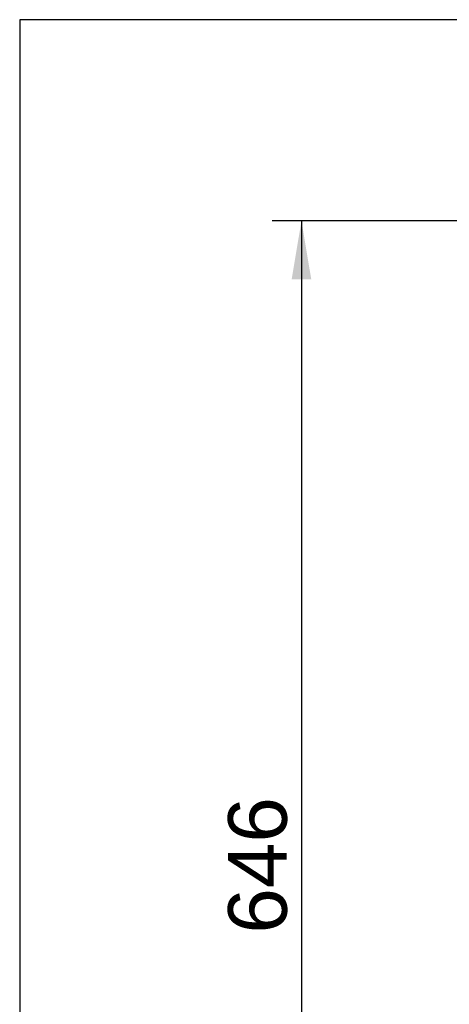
# Model space of a CAD drawing. Header units: millimetres. Extents: x 0 to 287, y 0 to 200.
# Tile 11 of 45: x 10 to 32, y 150 to 200. Entities that reach past the tile are written whole.
import ezdxf
from ezdxf.enums import TextEntityAlignment as Align

# ---------------------------------------------------------------- set-up
doc = ezdxf.new("R2010")
doc.units = ezdxf.units.MM
doc.layers.add('Marges', color=7, linetype='Continuous')
doc.layers.add('Standard', color=7, linetype='Continuous')
doc.styles.add('SEACAD_Arial', font='arial.ttf')

# ---------------------------------------------------------------- blocks, each defined once
blk = doc.blocks.new('GDimGGroup')
at = {"layer": 'Standard', "linetype": 'Continuous'}
blk.add_hatch(color=7, dxfattribs=at).paths.add_polyline_path([(23.909, 186.707), (24.909, 186.707), (24.409, 189.707)])
at = {"layer": 'Standard', "color": 7, "linetype": 'Continuous'}
for p, q in [((34.641, 189.707), (22.909, 189.707)), ((24.409, 189.707), (24.409, 125.153))]:
    blk.add_line(p, q, dxfattribs=at)
at = {"layer": 'Standard', "color": 7, "linetype": 'Continuous', "style": 'SEACAD_Arial'}
blk.add_text('646', height=3, rotation=90, dxfattribs=at).set_placement((20.659, 153.201), align=Align.TOP_LEFT)

msp = doc.modelspace()

# ---------------------------------------------------------------- linework, layer by layer
at = {"layer": 'Marges', "color": 7, "linetype": 'Continuous'}
for p, q in [((287, 200), (10, 200)), ((10, 200), (10, 10))]:
    msp.add_line(p, q, dxfattribs=at)

# ---------------------------------------------------------------- block references
at = {"layer": 'Standard'}
msp.add_blockref('GDimGGroup', (0, 0), dxfattribs=at)

doc.saveas('drawing.dxf')
